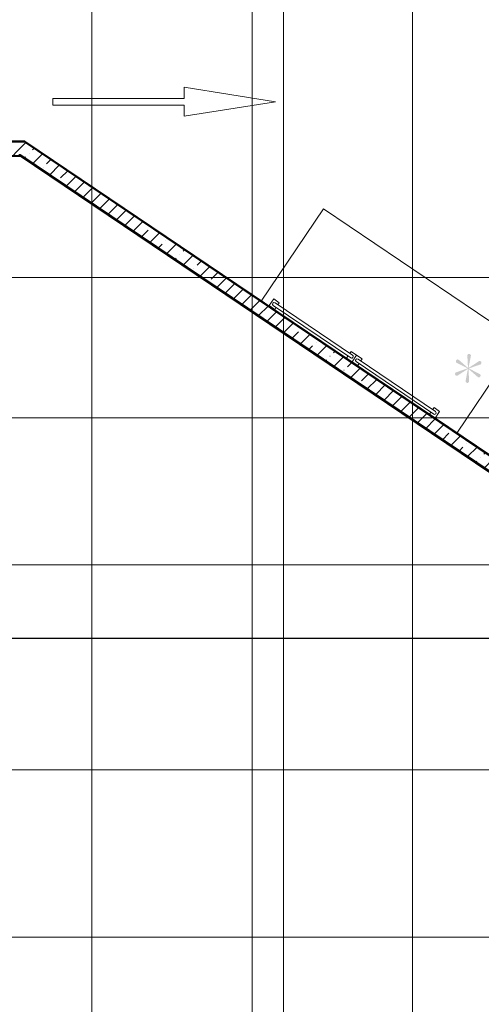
# Model space of a CAD drawing. Header units: millimetres. Extents: x -111 to 116289, y -9307 to 73893.
# Tile 51 of 128: x 65951 to 76318, y 12797 to 34902. Entities that reach past the tile are written whole.
import ezdxf

# ---------------------------------------------------------------- set-up
doc = ezdxf.new("R2010")
doc.units = ezdxf.units.MM
doc.linetypes.add('ADSK_Линия сетки', pattern=[25, 20, -2.5, 0, -2.5])
doc.linetypes.add('ADSK_Линия сетки_2_', pattern=[25, 20, -2.5, 0, -2.5])
for name, color, linetype, lineweight in [('Оси', 7, 'Continuous', 9), ('Парковка', 7, 'Continuous', 18), ('Стены разрез', 7, 'Continuous', 40), ('Стены штриховка', 7, 'Continuous', 40)]:
    doc.layers.add(name, color=color, linetype=linetype, lineweight=lineweight)
pattern_1 = [(45, (0, 0), (-314.308964, 314.308964), []), (45, (314.3, 0), (-314.308964, 314.308964), [555.625, -111.125, 3.353, -107.772])]

# ---------------------------------------------------------------- blocks, each defined once
blk = doc.blocks.new('199_Парковочные места 3 класса и МГН - Малый класс-5604853-Оборудование_B2_-11_400__На лист секция 5_-11_400')
at = {"layer": 'Парковка', "true_color": 0xe2e2e2}
blk.add_hatch(color=254, dxfattribs=at).paths.add_polyline_path([(1430, -432), (1423, -425), (1414, -420), (1404, -417), (1394, -417), (1383, -419), (1374, -425), (1156, -589), (1190, -318), (1190, -308), (1187, -297), (1182, -289), (1174, -281), (1165, -276), (1155, -273), (1145, -273), (1135, -276), (1126, -281), (1118, -289), (1113, -297), (1110, -308), (1110, -318), (1144, -589), (926, -425), (917, -419), (906, -417), (896, -417), (886, -420), (877, -425), (870, -432), (865, -441), (862, -451), (862, -462), (864, -472), (870, -481), (877, -488), (886, -493), (1137, -600), (886, -707), (876, -713), (870, -719), (864, -728), (862, -738), (862, -749), (865, -759), (870, -768), (877, -775), (886, -780), (896, -783), (906, -783), (920, -778), (926, -775), (1144, -611), (1110, -882), (1110, -892), (1113, -903), (1118, -911), (1126, -919), (1135, -924), (1145, -927), (1155, -927), (1165, -924), (1174, -919), (1182, -911), (1187, -903), (1190, -892), (1190, -882), (1156, -611), (1374, -775), (1383, -781), (1394, -783), (1404, -783), (1414, -780), (1423, -775), (1430, -768), (1435, -759), (1438, -749), (1438, -738), (1436, -728), (1430, -719), (1423, -712), (1414, -707), (1163, -600), (1414, -493), (1423, -488), (1430, -481), (1436, -472), (1438, -462), (1438, -451), (1435, -441)])
at = {"layer": 'Парковка', "color": 253, "true_color": 0xaaaaaa}
for p, q in [((0, -5300), (0, 0)), ((0, 0), (2498, 0)), ((2500, -5300), (0, -5300))]:
    blk.add_line(p, q, dxfattribs=at)
blk = doc.blocks.new('199_Паркинг_Дорожная разметка - Стрелка_Прямое_Движение-4798525-Оборудование_B2_-11_400__На лист секция 5_-11_400')
at = {"layer": 'Парковка', "color": 253, "true_color": 0xaaaaaa}
for p, q in [((0, 2504), (-324, 450)), ((324, 450), (0, 2504)), ((-324, 450), (-75, 450)), ((-75, 450), (-75, -2500)), ((75, -2500), (75, 450)), ((75, 450), (324, 450)), ((-75, -2500), (75, -2500))]:
    blk.add_line(p, q, dxfattribs=at)
blk = doc.blocks.new('199_Паркинг_Колесоотбойник - 199_Паркинг_Колесоотбойник-V41-Оборудование_B2_-11_400__На лист секция 5_-11_400')
at = {"layer": 'Парковка', "color": 253, "true_color": 0xaaaaaa}
for p, q in [((-1125, 90), (-1125, -90)), ((-1125, 90), (-975, 90)), ((-1050, 35), (1050, 35)), ((-975, 90), (-975, 35)), ((975, 90), (975, 35)), ((975, 90), (1125, 90)), ((1125, 90), (1125, -90)), ((-1125, -90), (-975, -90)), ((-1050, -35), (1050, -35)), ((-975, -35), (-975, -90)), ((975, -35), (975, -90)), ((975, -90), (1125, -90))]:
    blk.add_line(p, q, dxfattribs=at)
for centre, start, end in [((-1050, 0), 90, 270), ((1050, 0), 270, 90)]:
    blk.add_arc(centre, 35, start, end, dxfattribs=at)
blk = doc.blocks.new('135_SLK_GD_AR_rvt-1-Оборудование_B2_-11_400__На лист секция 5_-11_400')
at = {"layer": 'Стены разрез', "color": 253, "true_color": 0xaaaaaa}
for p, q in [((-13013520, -9299248), (-13015860, -9299248)), ((-13015860, -9299250), (-13013520, -9299250)), ((-13013517, -9299250), (-13013520, -9299248)), ((-13013520, -9299250), (-13001133, -9307606)), ((-13001132, -9307604), (-13013517, -9299250))]:
    blk.add_line(p, q, dxfattribs=at)
at = {"layer": 'Парковка', "color": 253, "lineweight": 18, "true_color": 0xaaaaaa}
for name, p, rotation in [('199_Паркинг_Дорожная разметка - Стрелка_Прямое_Движение-4798525-Оборудование_B2_-11_400__На лист секция 5_-11_400', (-13010389, -9298354), 269.9999999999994), ('199_Парковочные места 3 класса и МГН - Малый класс-5604853-Оборудование_B2_-11_400__На лист секция 5_-11_400', (-13002418, -9303723), 235.9788864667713), ('199_Паркинг_Колесоотбойник - 199_Паркинг_Колесоотбойник-V41-Оборудование_B2_-11_400__На лист секция 5_-11_400', (-13007047, -9303487), 325.8758215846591), ('199_Паркинг_Колесоотбойник - 199_Паркинг_Колесоотбойник-V41-Оборудование_B2_-11_400__На лист секция 5_-11_400', (-13005184, -9304749), 325.8758215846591)]:
    blk.add_blockref(name, p, dxfattribs=dict(at, rotation=rotation))
blk = doc.blocks.new('135_SLK_GD_KR_rvt-1-Оборудование_B2_-11_400__На лист секция 5_-11_400')
at = {"layer": 'Стены разрез', "lineweight": 9, "true_color": 0xaaaaaa}
h = blk.add_hatch(dxfattribs=at)
h.set_pattern_fill('FP_8', color=253, style=0, pattern_type=2)
h.set_pattern_definition(pattern_1)
h.paths.add_polyline_path([(-13013616, -9299550), (-13013612, -9299550), (-13014057, -9299250), (-13015860, -9299250), (-13015860, -9299550), (-13013623, -9299550)])
h = blk.add_hatch(dxfattribs=at)
h.set_pattern_fill('FP_8', color=253, style=0, pattern_type=2)
h.set_pattern_definition(pattern_1)
h.paths.add_polyline_path([(-12988490, -9316495), (-12988267, -9316284), (-13013520, -9299250), (-13014057, -9299250), (-12991083, -9314746)])
at = {"layer": 'Оси', "color": 254, "linetype": 'ADSK_Линия сетки_2_', "true_color": 0xe5e5e5}
blk.add_line((-13076977, -9310400), (-12975235, -9310400), dxfattribs=at)
at = {"layer": 'Стены разрез', "color": 253, "true_color": 0xaaaaaa}
for p, q in [((-13013520, -9299250), (-13014057, -9299250)), ((-12988522, -9316112), (-13013520, -9299250)), ((-13015880, -9299570), (-13013618, -9299570)), ((-13013618, -9299570), (-12988505, -9316509))]:
    blk.add_line(p, q, dxfattribs=at)
at = {"layer": 'Стены штриховка', "color": 253, "true_color": 0xaaaaaa}
for p, q in [((-13013630, -9299550), (-13013648, -9299550)), ((-13013623, -9299550), (-13013630, -9299550)), ((-13013630, -9299550), (-12988497, -9316502)), ((-13013616, -9299550), (-13013623, -9299550)), ((-13013623, -9299550), (-12988494, -9316500)), ((-13013612, -9299550), (-13013616, -9299550)), ((-13013616, -9299550), (-12988491, -9316497)), ((-13013612, -9299550), (-12988490, -9316495)), ((-12988490, -9316495), (-13013612, -9299550))]:
    blk.add_line(p, q, dxfattribs=at)
blk = doc.blocks.new('A$Cffbd38bb')
at = {"layer": 'Оси', "color": 253, "linetype": 'ADSK_Линия сетки', "true_color": 0xaaaaaa}
for p, q in [((65767, 800), (65767, 71114)), ((69367, 800), (69367, 71114)), ((70067, 800), (70067, 71114)), ((72967, 800), (72967, 71114)), ((106568, 28029), (800, 28029)), ((106567, 24879), (800, 24879)), ((106567, 21579), (800, 21579)), ((106567, 19929), (800, 19929)), ((106567, 16979), (800, 16979)), ((106567, 13219), (800, 13219))]:
    blk.add_line(p, q, dxfattribs=at)
at = {"lineweight": 5}
for name in ['135_SLK_GD_KR_rvt-1-Оборудование_B2_-11_400__На лист секция 5_-11_400', '135_SLK_GD_AR_rvt-1-Оборудование_B2_-11_400__На лист секция 5_-11_400']:
    blk.add_blockref(name, (13077777, 9330330), dxfattribs=at)

msp = doc.modelspace()

# ---------------------------------------------------------------- block references
msp.add_blockref('A$Cffbd38bb', (1806, 1084))

doc.saveas('drawing.dxf')
